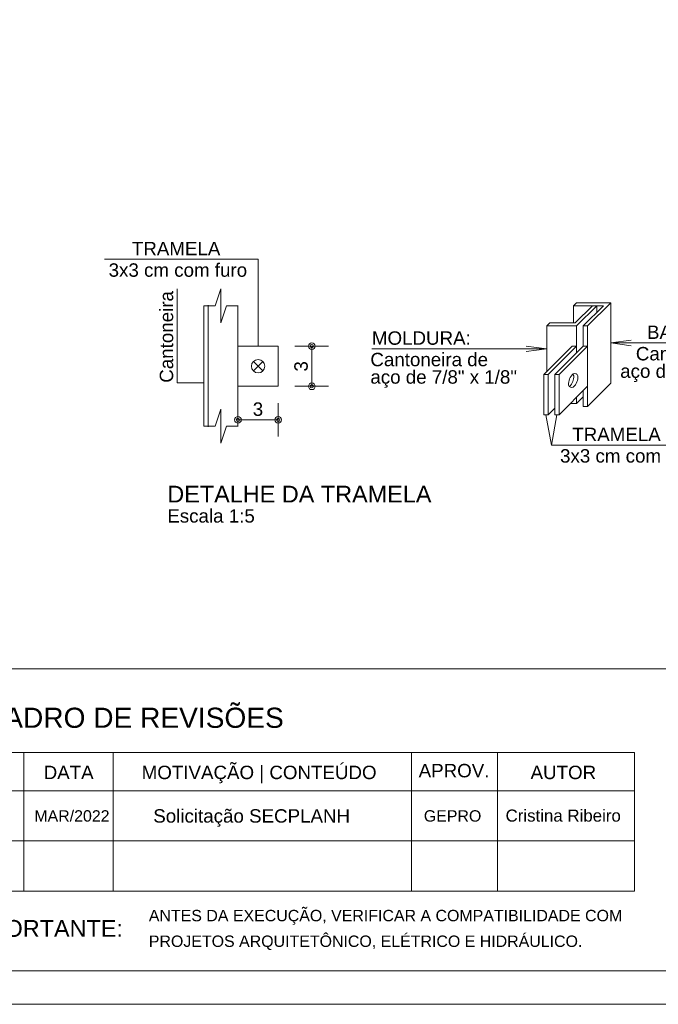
# Model space of a CAD drawing. Header units: millimetres. Extents: x 0 to 92, y 0 to 29.7.
# Tile 6 of 8: x 61 to 70.5, y 0 to 14.7. Entities that reach past the tile are written whole.
import ezdxf

# ---------------------------------------------------------------- set-up
doc = ezdxf.new("R2010")
doc.units = ezdxf.units.MM
doc.linetypes.add('ESTILO_TQS_0001', pattern=[1, 0.7, -0.3])
doc.layers.get('0').update_dxf_attribs({"lineweight": 9})
for name, color, linetype, lineweight in [('201', 1, 'ESTILO_TQS_0001', 20), ('204', 7, 'Continuous', 20), ('221', 82, 'Continuous', 13), ('229', 8, 'Continuous', 9), ('7', 9, 'Continuous', 5)]:
    doc.layers.add(name, color=color, linetype=linetype, lineweight=lineweight)
doc.styles.add('TQS_ARIAL', font='arial.ttf')

msp = doc.modelspace()

# ---------------------------------------------------------------- linework, layer by layer
at = {"layer": '201', "linetype": 'Continuous'}
msp.add_line((51, 5), (91.5, 5), dxfattribs=at)
for points in [[(50, 0), (92, 0), (92, 29.7), (50, 29.7), (50, 0)], [(51, 29.2), (91.5, 29.2), (91.5, 5), (51, 5), (51, 29.2)], [(51, 0.5), (91.5, 0.5), (91.5, 29.2), (51, 29.2), (51, 0.5)]]:
    msp.add_lwpolyline(points, dxfattribs=at)
at = {"layer": '204', "linetype": 'Continuous'}
for p, q in [((60.182245, 3.7523), (70.183732, 3.7523)), ((61.076661, 3.7523), (61.076661, 1.687667)), ((62.413755, 3.7523), (62.413755, 1.687667)), ((66.859404, 3.7523), (66.859404, 1.687667)), ((68.143384, 3.7523), (68.143384, 1.687667)), ((70.183732, 3.7523), (70.183732, 1.687667)), ((60.182245, 3.181736), (70.183732, 3.181736)), ((60.182245, 2.434702), (70.183732, 2.434702)), ((70.183732, 1.687667), (60.182245, 1.687667))]:
    msp.add_line(p, q, dxfattribs=at)
at = {"layer": '221', "linetype": 'Continuous'}
for p, q in [((62.281437, 11.105837), (64.572497, 11.105837)), ((64.572497, 9.812388), (64.572497, 11.105837)), ((63.365872, 9.265623), (63.365872, 10.666388)), ((65.122497, 9.812388), (65.622497, 9.812388)), ((65.372497, 9.812388), (65.372497, 9.212388)), ((63.764497, 9.265623), (63.365872, 9.265623)), ((65.122497, 9.212388), (65.622497, 9.212388)), ((64.872497, 8.962388), (64.872497, 8.462388)), ((64.272497, 8.712388), (64.872497, 8.712388)), ((68.864689, 8.788124), (68.946439, 8.335573)), ((68.946439, 8.335573), (69.028189, 8.788124)), ((68.946439, 8.335573), (71.139791, 8.335573))]:
    msp.add_line(p, q, dxfattribs=at)
for points in [[(72.172619, 9.85887), (69.830686, 9.85887), (70.138034, 9.899333), (69.830686, 9.85887), (70.138034, 9.818407)], [(66.26972, 9.771888), (68.876204, 9.771888), (68.568856, 9.731425), (68.876204, 9.771888), (68.568856, 9.812351)]]:
    msp.add_lwpolyline(points, dxfattribs=at)
for centre, radius in [((65.372497, 9.812388), 0.0496), ((65.372497, 9.812388), 0.0248), ((65.372497, 9.212388), 0.0496), ((65.372497, 9.212388), 0.0248), ((64.272497, 8.712388), 0.0496), ((64.272497, 8.712388), 0.0248), ((64.872497, 8.712388), 0.0496), ((64.872497, 8.712388), 0.0248)]:
    msp.add_circle(centre, radius, dxfattribs=at)
at = {"layer": '229', "linetype": 'Continuous'}
for p, q in [((69.277785, 10.413969), (69.322686, 10.45887)), ((69.322686, 10.45887), (69.830686, 10.45887)), ((69.484204, 10.112388), (69.830686, 10.45887)), ((69.830686, 9.25887), (69.830686, 10.45887)), ((63.764497, 8.618417), (63.764497, 10.412388)), ((63.827997, 8.610552), (63.827997, 10.420252)), ((64.272497, 8.612388), (64.272497, 10.418417)), ((69.277785, 10.413969), (69.722285, 10.413969)), ((69.277785, 10.413969), (69.277785, 10.157289)), ((69.302105, 10.157289), (69.558785, 10.413969)), ((69.320704, 10.112388), (69.622285, 10.413969)), ((69.420704, 10.112388), (69.722285, 10.413969)), ((69.622285, 10.413969), (69.558785, 10.413969)), ((69.622285, 10.313969), (69.622285, 10.413969)), ((68.876204, 10.112388), (68.921105, 10.157289)), ((69.302105, 10.157289), (68.921105, 10.157289)), ((69.320704, 10.112388), (68.876204, 10.112388)), ((68.876204, 10.112388), (68.876204, 9.431388)), ((69.320704, 9.712388), (69.320704, 10.112388)), ((69.484204, 10.112388), (69.420704, 10.112388)), ((69.420704, 9.812388), (69.420704, 10.112388)), ((69.484204, 8.912388), (69.484204, 10.112388)), ((64.272497, 9.812388), (64.872497, 9.812388)), ((64.872497, 9.212388), (64.872497, 9.812388)), ((69.257204, 9.812388), (68.832939, 9.388124)), ((69.320704, 9.812388), (68.896439, 9.388124)), ((69.420704, 9.812388), (68.996439, 9.388124)), ((69.484204, 9.812388), (69.059939, 9.388124)), ((69.320704, 9.812388), (69.257204, 9.812388)), ((69.484204, 9.812388), (69.420704, 9.812388)), ((68.896439, 9.388124), (68.832939, 9.388124)), ((68.832939, 8.788124), (68.832939, 9.388124)), ((68.896439, 8.788124), (68.896439, 9.388124)), ((69.059939, 9.388124), (68.996439, 9.388124)), ((68.996439, 8.788124), (68.996439, 9.388124)), ((69.059939, 8.788124), (69.059939, 9.388124)), ((69.484204, 8.912388), (69.830686, 9.25887)), ((64.272497, 9.212388), (64.872497, 9.212388)), ((69.484204, 9.212388), (69.059939, 8.788124)), ((69.420704, 8.912388), (69.420704, 9.148888)), ((69.229105, 8.957289), (69.320704, 8.957289)), ((69.320704, 8.957289), (69.420704, 9.057289)), ((69.320704, 8.957289), (69.320704, 9.048888)), ((68.896439, 8.788124), (68.996439, 8.888124)), ((69.420704, 8.912388), (69.484204, 8.912388)), ((68.896439, 8.788124), (68.832939, 8.788124)), ((69.059939, 8.788124), (68.996439, 8.788124))]:
    msp.add_line(p, q, dxfattribs=at)
for points in [[(63.764497, 10.412388), (63.933831, 10.412388), (64.018497, 10.666388), (64.018497, 10.158388), (64.103164, 10.412388), (64.272497, 10.412388)], [(63.764497, 8.618417), (63.933831, 8.618417), (64.018497, 8.872417), (64.018497, 8.364417), (64.103164, 8.618417), (64.272497, 8.618417)]]:
    msp.add_lwpolyline(points, dxfattribs=at)
msp.add_circle((64.572497, 9.512388), 0.1, dxfattribs=at)
for centre, radius, start, end in [((69.424585, 9.237082), 0.223347, 133.067191, 181.931087), ((69.292974, 9.35071), 0.053768, 22.126619, 112.87685), ((69.056035, 9.363444), 0.223374, 316.048213, 1.928039), ((69.229474, 9.35071), 0.053768, 22.126619, 50.333573), ((69.119535, 9.363444), 0.223374, 313.068887, 1.928039), ((69.251164, 9.249777), 0.053748, 202.100653, 292.891192)]:
    msp.add_arc(centre, radius, start, end, dxfattribs=at)
at = {"layer": '7', "linetype": 'Continuous'}
for p, q in [((64.643208, 9.441677), (64.501786, 9.583098)), ((64.501786, 9.441677), (64.643208, 9.583098))]:
    msp.add_line(p, q, dxfattribs=at)

# ---------------------------------------------------------------- texts
at = {"linetype": 'Continuous', "style": 'TQS_ARIAL'}
msp.add_text('Escala 1:5', height=0.2, dxfattribs=at).set_placement((63.218697, 7.180566))
at = {"layer": '204', "linetype": 'Continuous', "style": 'TQS_ARIAL'}
for s, height, p in [('QUADRO DE REVISÕES', 0.3, (60.158523, 4.121692)), ('DATA', 0.2, (61.375072, 3.356724)), ('MOTIVAÇÃO | CONTEÚDO', 0.2, (62.836423, 3.356724)), ('APROV.', 0.2, (66.966829, 3.383626)), ('AUTOR', 0.2, (68.635436, 3.356724)), ('MAR/2022', 0.17, (61.235416, 2.723219)), ('Solicitação SECPLANH', 0.2, (63.009283, 2.708219)), ('GEPRO', 0.17, (67.043641, 2.723219)), ('Cristina Ribeiro', 0.18, (68.262877, 2.723219)), ('ANTES DA EXECUÇÃO, VERIFICAR A COMPATIBILIDADE COM', 0.17, (62.94322, 1.237782)), ('IMPORTANTE:', 0.25, (60.170679, 1.006523)), ('PROJETOS ARQUITETÔNICO, ELÉTRICO E HIDRÁULICO.', 0.17, (62.94322, 0.855264))]:
    msp.add_text(s, height=height, dxfattribs=at).set_placement(p)
at = {"layer": '221', "linetype": 'Continuous', "style": 'TQS_ARIAL'}
for s, height, p in [('TRAMELA', 0.2, (62.690067, 11.165837)), ('3x3 cm com furo', 0.2, (62.343727, 10.845837)), ('MOLDURA:', 0.2, (66.26972, 9.831888)), ('BATENTE:', 0.2, (70.371807, 9.91887)), ('Cantoneira de', 0.2, (66.246851, 9.511888)), ('Cantoneira de', 0.2, (70.205497, 9.59887)), ('aço de 1" x 1/8"', 0.2, (69.972072, 9.33887)), ('aço de 7/8" x 1/8"', 0.2, (66.246851, 9.251888)), ('3', 0.2, (64.492497, 8.772388)), ('TRAMELA', 0.2, (69.25736, 8.395573)), ('3x3 cm com furo', 0.2, (69.075573, 8.075573)), ('DETALHE DA TRAMELA', 0.25, (63.218697, 7.480566))]:
    msp.add_text(s, height=height, dxfattribs=at).set_placement(p)
for s, p in [('Cantoneira', (63.305872, 9.265623)), ('3', (65.312497, 9.432388))]:
    msp.add_text(s, height=0.2, rotation=90, dxfattribs=at).set_placement(p)

doc.saveas('drawing.dxf')
